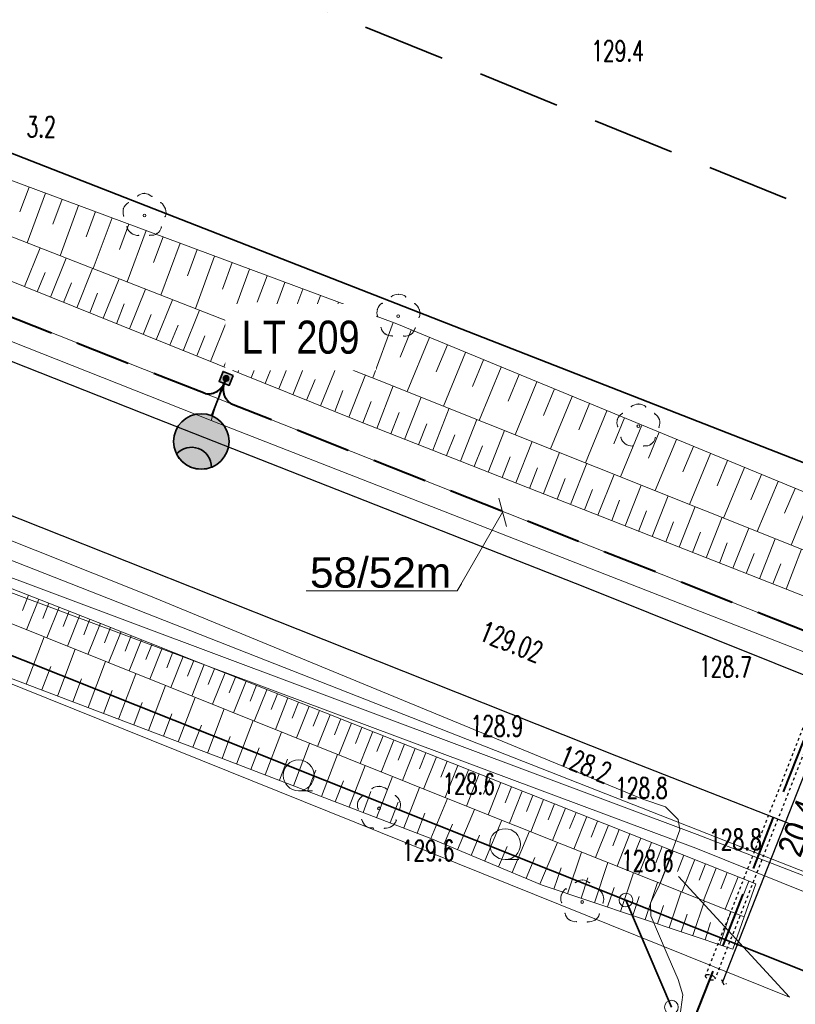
# Model space of a CAD drawing. Header units: metres. Extents: x 0 to 6497944, y 0 to 5963356.
# Tile 67 of 197: x 6496846 to 6496874, y 5963158 to 5963193. Entities that reach past the tile are written whole.
import ezdxf
from ezdxf import colors
from ezdxf.entities.mleader import LeaderData, LeaderLine
from ezdxf.math import Vec2, Vec3

# ---------------------------------------------------------------- set-up
doc = ezdxf.new("R2010")
doc.units = ezdxf.units.M
doc.header["$MEASUREMENT"] = 0
for name, pattern in [('DASHED', [19.05, 12.7, -6.35]), ('HIDDEN', [0.375, 0.25, -0.125]), ('L_0_04', [1.5, 1, -0.5])]:
    doc.linetypes.add(name, pattern=pattern)
doc.layers.get('0').update_dxf_attribs({"color": 8, "linetype": 'CONTINUOUS', "lineweight": 13})
doc.layers.get('DEFPOINTS').update_dxf_attribs({"linetype": 'CONTINUOUS', "lineweight": 0, "true_color": 0xffffff})
for name, color, linetype, lineweight in [('000_INNE__NIEZYDENTYFIKOWANE_', 8, 'CONTINUOUS', 13), ('217_GRANICA_KONTURU_KLASYFIKCYJNEGO', 8, 'CONTINUOUS', 13), ('218_GRANICA_UzYTKU', 8, 'CONTINUOUS', 13), ('219_LINIA_GRANICY', 3, 'CONTINUOUS', 35), ('drzewo_lisciaste__punkt_', 8, 'CONTINUOUS', 13), ('E_proj_opisy_ośw', 1, 'CONTINUOUS', 13), ('E_proj_opisy_ośw.', 7, 'CONTINUOUS', 13), ('E_proj_osłona r.', 140, 'L_0_04', 30), ('E_proj_ośw_latarnia', 1, 'CONTINUOUS', 35), ('E_proj_ośw_linia_obw. 200', 1, 'L_0_04', 40), ('JEZDNIA__POWIERZCHNIA_', 8, 'CONTINUOUS', 25), ('PRZEWoD_ELEKTROENERGETYCZNY__LINIA_', 1, 'CONTINUOUS', 13), ('PRZEWoD_KANALIZACYJNY__LINIA_', 36, 'CONTINUOUS', 13), ('PRZEWoD_TELEKOMUNIKACYJNY__LINIA_', 30, 'CONTINUOUS', 13), ('PRZEWoD_WODOCIaGOWY__LINIA_', 5, 'CONTINUOUS', 13), ('PUNKT_O_OKREsLONEJ_WYSOKOsCI__SIEc_ELEKTROENERGETYCZNA__ATR3', 1, 'CONTINUOUS', 13), ('PUNKT_WYSOKOsCIOWY_NATURALNY_ATR2', 8, 'CONTINUOUS', 13), ('PUNKT_WYSOKOsCIOWY_SZTUCZNY_ATR2', 8, 'CONTINUOUS', 13), ('RURA_OCHRONNA___PRZEWoD_ELEKTROENERGETYCZNY__LINIA_', 1, 'CONTINUOUS', 13), ('SKARPA_NIEUMOCNIONA__POWIERZCHNIA_', 8, 'CONTINUOUS', 13), ('ZAKRES', 190, 'L_0_04', 35), ('ZAKRZEWIENIE__POWIERZCHNIA_', 8, 'CONTINUOUS', 13), ('zakrzewienie__powierzchnia____symbol', 8, 'CONTINUOUS', 13)]:
    doc.layers.add(name, color=color, linetype=linetype, lineweight=lineweight)
doc.layers.add('E_pomocnicza', color=3, linetype='CONTINUOUS', lineweight=13, plot=False)
doc.styles.add('Andy', font='arial.ttf', dxfattribs={"height": 2})
doc.styles.add('Annotative', font='simplex.shx')
doc.styles.add('Narrow', font='ARIALN.TTF', dxfattribs={"height": 2})
doc.styles.get("Standard").update_dxf_attribs({"font": 'simplex.shx'})
doc.dimstyles.new('wymiary', dxfattribs={"dimtxt": 0.65, "dimasz": 0.25, "dimexe": 0.25, "dimexo": 1, "dimgap": 0.1, "dimtad": 1, "dimzin": 1, "dimtxsty": 'Annotative', "dimblk": 'OBLIQUE', "dimcen": 0.0025, "dimdle": 0.05, "dimadec": 0, "dimazin": 0, "dimtfac": 1, "dimtmove": 0, "dimatfit": 3, "dimldrblk": 'NONE', "dimfxl": 1, "dimarcsym": 0})

# ---------------------------------------------------------------- blocks, each defined once
blk = doc.blocks.new('GRT')
at = {"color": 0, "linetype": 'Continuous', "lineweight": 18}
blk.add_circle((0, 0), 0.5, dxfattribs=at)
blk = doc.blocks.new('A$C5E955987')
at = {"layer": 'E_proj_ośw_latarnia', "true_color": 0xffffff}
h = blk.add_hatch(color=7, dxfattribs=at)
h.dxf.hatch_style = 1
h.paths.add_polyline_path([(3.223, 1.824, 1), (3.408, 1.892, 1)], flags=0)
h.paths.add_polyline_path([(3.2, 1.606), (3.567, 1.742), (3.431, 2.111), (3.064, 1.976)])
h.paths.add_polyline_path([(3.223, 1.824, -1), (3.408, 1.892, -1)], flags=16)
h.paths.add_polyline_path([(0.071, 1.38, -0.683546), (0.557, 0.106, 0.679532), (1.952, 1.355, 0.687575)])
h = blk.add_hatch(color=7, dxfattribs=at)
h.dxf.hatch_style = 1
h.paths.add_polyline_path([(3.223, 1.824, 1), (3.408, 1.892, 1)])
at = {"layer": 'E_proj_ośw_latarnia'}
blk.add_hatch(color=256, dxfattribs=at).paths.add_polyline_path([(0.071, 1.38, 0.389707), (0.557, 0.106), (0.557, 0.106, 0.683546)])
at = {"layer": 'E_proj_ośw_latarnia', "flags": 128}
blk.add_lwpolyline([(3.132, 1.791), (1.952, 1.355)], dxfattribs=at)
at = {"layer": 'E_proj_ośw_latarnia'}
blk.add_lwpolyline([(3.567, 1.742), (3.2, 1.606), (3.064, 1.976), (3.431, 2.111)], close=True, dxfattribs=at)
blk.add_lwpolyline([(0.071, 1.38, 0.389707), (0.557, 0.106), (0.557, 0.106, 0.683546)], format="xyb", close=True, dxfattribs=at)
for centre, radius in [((1.007, 1.007), 1.007), ((3.315, 1.858), 0.0984)]:
    blk.add_circle(centre, radius, dxfattribs=at)
blk = doc.blocks.new('_Oblique')
at = {"color": 0, "linetype": 'ByBlock', "lineweight": -2}
blk.add_line((-0.5, -0.5), (0.5, 0.5), dxfattribs=at)
blk = doc.blocks.new('*D41')
at = {"layer": 'DEFPOINTS', "color": 0, "transparency": 16777216}
for p in [(0, 0), (-10.263, -17.671), (-9.586, -18.064)]:
    blk.add_point(p, dxfattribs=at)
at = {"layer": 'E_pomocnicza', "color": 0, "lineweight": -2, "transparency": 16777216}
for p, q in [((0.702, -0.35), (-9.612, -18.107)), ((0.865, -0.502), (0.893, -0.519)), ((-9.399, -18.173), (-9.37, -18.189))]:
    blk.add_line(p, q, dxfattribs=at)
at = {"layer": 'E_pomocnicza', "color": 0, "lineweight": -2, "transparency": 16777216, "xscale": 0.25, "yscale": 0.25, "zscale": 0.25}
for p, rotation in [((0.677, -0.393), 59.85099625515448), ((-9.586, -18.064), 239.8509962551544)]:
    blk.add_blockref('_Oblique', p, dxfattribs=dict(at, rotation=rotation))
at = {"layer": 'E_pomocnicza', "color": 0, "linetype": 'Continuous', "lineweight": 0, "transparency": 16777216, "insert": (-3.589, -9.732), "char_height": 2, "attachment_point": 5, "rotation": 59.851, "style": 'Narrow'}
blk.add_mtext('{\\H0.75x;20,4}', dxfattribs=at)
blk = doc.blocks.new('_None')
blk = doc.blocks.new('*U40')
at = {"linetype": 'HIDDEN', "ltscale": 0.2}
for p, q in [((-0.259, 0.151), (-10.523, -17.52)), ((0.259, -0.151), (-10.004, -17.821))]:
    blk.add_line(p, q, dxfattribs=at)
at = {"linetype": 'DASHED', "ltscale": 0.02}
for centre in [(0, 0), (-10.263, -17.671)]:
    blk.add_ellipse(centre, major_axis=(-0.259, 0.151), ratio=0.5, dxfattribs=at)
at = {"layer": 'E_pomocnicza', "color": 4, "lineweight": 0}
dim = blk.add_aligned_dim(p1=(0, 0), p2=(-10.263, -17.671), distance=0.783, text='{\\H0.75x;<>}', dimstyle='wymiary', override={"dimtxt": 1.3, "dimtad": 2, "dimdec": 1, "dimlfac": 1, "dimrnd": 0, "dimtxsty": 'Narrow'}, dxfattribs=at)
dim.commit()
dim.dimension.update_dxf_attribs({"geometry": '*D41', "text_midpoint": (-3.589, -9.732)})

msp = doc.modelspace()

# ---------------------------------------------------------------- linework, layer by layer
at = {"layer": '000_INNE__NIEZYDENTYFIKOWANE_', "flags": 128}
for points in [[(6496846.58, 5963187.36), (6496846.24, 5963186.46)], [(6496847.17, 5963187.14), (6496846.5, 5963185.34)], [(6496847.77, 5963186.92), (6496847.43, 5963186.01)], [(6496848.37, 5963186.69), (6496847.7, 5963184.87)], [(6496848.98, 5963186.47), (6496848.64, 5963185.55)], [(6496849.59, 5963186.24), (6496848.9, 5963184.4)], [(6496850.2, 5963186.01), (6496849.86, 5963185.09)], [(6496850.82, 5963185.78), (6496850.13, 5963183.92)], [(6496851.44, 5963185.55), (6496851.09, 5963184.62)], [(6496852.06, 5963185.32), (6496851.36, 5963183.44)], [(6496846.4, 5963183.75), (6496846.97, 5963185.16)], [(6496852.68, 5963185.09), (6496852.33, 5963184.14)], [(6496847.35, 5963183.36), (6496847.92, 5963184.78)], [(6496853.31, 5963184.85), (6496852.61, 5963182.95)], [(6496853.95, 5963184.62), (6496853.59, 5963183.66)], [(6496846.87, 5963183.56), (6496847.16, 5963184.26)], [(6496848.3, 5963182.98), (6496848.87, 5963184.41)], [(6496854.58, 5963184.38), (6496853.87, 5963182.46)], [(6496847.82, 5963183.17), (6496848.11, 5963183.89)], [(6496849.26, 5963182.6), (6496849.84, 5963184.03)], [(6496855.22, 5963184.14), (6496854.86, 5963183.18)], [(6496855.86, 5963183.9), (6496855.14, 5963181.96)], [(6496848.78, 5963182.79), (6496849.06, 5963183.51)], [(6496850.22, 5963182.21), (6496850.8, 5963183.66)], [(6496856.51, 5963183.66), (6496856.15, 5963182.69)], [(6496849.74, 5963182.4), (6496850.03, 5963183.12)], [(6496851.19, 5963181.82), (6496851.78, 5963183.27)], [(6496857.16, 5963183.42), (6496856.43, 5963181.46)], [(6496857.81, 5963183.18), (6496857.45, 5963182.19)], [(6496852.17, 5963181.42), (6496852.76, 5963182.89)], [(6496858.47, 5963182.93), (6496857.73, 5963180.95)], [(6496850.71, 5963182.01), (6496851, 5963182.74)], [(6496853.16, 5963181.03), (6496853.75, 5963182.51)], [(6496859.13, 5963182.69), (6496858.76, 5963181.69)], [(6496859.79, 5963182.44), (6496859.05, 5963180.43)], [(6496851.68, 5963181.62), (6496851.98, 5963182.35)], [(6496854.15, 5963180.63), (6496854.74, 5963182.12)], [(6496860.45, 5963182.17), (6496860.05, 5963181.19)], [(6496852.66, 5963181.23), (6496852.96, 5963181.96)], [(6496855.14, 5963180.23), (6496855.75, 5963181.73)], [(6496861.11, 5963181.9), (6496860.3, 5963179.94)], [(6496853.65, 5963180.83), (6496853.95, 5963181.57)], [(6496856.15, 5963179.82), (6496856.75, 5963181.33)], [(6496861.77, 5963181.63), (6496861.36, 5963180.65)], [(6496862.42, 5963181.36), (6496861.62, 5963179.41)], [(6496854.64, 5963180.43), (6496854.94, 5963181.18)], [(6496863.07, 5963181.09), (6496862.67, 5963180.12)], [(6496855.64, 5963180.03), (6496855.95, 5963180.78)], [(6496857.16, 5963179.42), (6496857.77, 5963180.93)], [(6496863.72, 5963180.82), (6496862.92, 5963178.89)], [(6496856.65, 5963179.62), (6496856.96, 5963180.38)], [(6496858.18, 5963179.01), (6496858.79, 5963180.54)], [(6496864.37, 5963180.56), (6496863.97, 5963179.59)], [(6496865.01, 5963180.29), (6496864.22, 5963178.37)], [(6496857.67, 5963179.21), (6496857.97, 5963179.97)], [(6496859.2, 5963178.6), (6496859.8, 5963180.14)], [(6496865.65, 5963180.03), (6496865.26, 5963179.07)], [(6496858.69, 5963178.8), (6496858.99, 5963179.57)], [(6496860.21, 5963178.2), (6496860.81, 5963179.73)], [(6496866.29, 5963179.76), (6496865.51, 5963177.86)], [(6496861.23, 5963177.81), (6496861.83, 5963179.33)], [(6496866.93, 5963179.5), (6496866.54, 5963178.55)], [(6496867.56, 5963179.24), (6496866.78, 5963177.35)], [(6496859.71, 5963178.4), (6496860.01, 5963179.17)], [(6496862.24, 5963177.41), (6496862.83, 5963178.92)], [(6496868.2, 5963178.98), (6496867.81, 5963178.04)], [(6496860.72, 5963178), (6496861.02, 5963178.77)], [(6496863.25, 5963177.01), (6496863.84, 5963178.52)], [(6496868.83, 5963178.72), (6496868.05, 5963176.84)], [(6496861.73, 5963177.61), (6496862.03, 5963178.37)], [(6496864.25, 5963176.62), (6496864.84, 5963178.12)], [(6496869.45, 5963178.46), (6496869.07, 5963177.52)], [(6496870.08, 5963178.2), (6496869.31, 5963176.34)], [(6496862.74, 5963177.21), (6496863.04, 5963177.97)], [(6496870.7, 5963177.94), (6496870.32, 5963177.02)], [(6496863.75, 5963176.82), (6496864.04, 5963177.57)], [(6496865.25, 5963176.23), (6496865.84, 5963177.72)], [(6496871.32, 5963177.69), (6496870.56, 5963175.84)], [(6496871.94, 5963177.43), (6496871.56, 5963176.51)], [(6496864.75, 5963176.42), (6496865.04, 5963177.17)], [(6496866.24, 5963175.84), (6496866.83, 5963177.33)], [(6496872.55, 5963177.18), (6496871.79, 5963175.34)], [(6496865.75, 5963176.03), (6496866.04, 5963176.78)], [(6496867.23, 5963175.45), (6496867.82, 5963176.93)], [(6496873.17, 5963176.93), (6496872.79, 5963176.01)], [(6496866.74, 5963175.64), (6496867.03, 5963176.38)], [(6496868.22, 5963175.06), (6496868.8, 5963176.54)], [(6496873.78, 5963176.67), (6496873.02, 5963174.85)], [(6496874.39, 5963176.42), (6496874.01, 5963175.52)], [(6496867.73, 5963175.25), (6496868.02, 5963175.99)], [(6496869.2, 5963174.67), (6496869.78, 5963176.15)], [(6496874.99, 5963176.17), (6496874.25, 5963174.36)], [(6496870.18, 5963174.29), (6496870.76, 5963175.76)], [(6496868.71, 5963174.86), (6496869, 5963175.6)], [(6496871.16, 5963173.9), (6496871.74, 5963175.37)], [(6496869.7, 5963174.48), (6496869.98, 5963175.21)], [(6496872.13, 5963173.52), (6496872.71, 5963174.98)], [(6496870.67, 5963174.09), (6496870.96, 5963174.83)], [(6496873.1, 5963173.14), (6496873.67, 5963174.59)], [(6496871.65, 5963173.71), (6496871.93, 5963174.44)], [(6496874.07, 5963172.76), (6496874.63, 5963174.21)], [(6496872.62, 5963173.33), (6496872.9, 5963174.06)], [(6496873.58, 5963172.95), (6496873.87, 5963173.68)], [(6496846.55, 5963172.54), (6496846.33, 5963171.99)], [(6496846.92, 5963172.4), (6496846.48, 5963171.28)], [(6496847.29, 5963172.25), (6496847.07, 5963171.69)], [(6496847.66, 5963172.11), (6496847.22, 5963170.99)], [(6496848.03, 5963171.96), (6496847.81, 5963171.4)], [(6496848.41, 5963171.81), (6496847.97, 5963170.69)], [(6496848.78, 5963171.67), (6496848.56, 5963171.1)], [(6496849.16, 5963171.52), (6496848.71, 5963170.39)], [(6496849.53, 5963171.37), (6496849.31, 5963170.81)], [(6496846.46, 5963169.31), (6496847.12, 5963171.03)], [(6496849.91, 5963171.22), (6496849.46, 5963170.09)], [(6496850.28, 5963171.07), (6496850.06, 5963170.51)], [(6496850.66, 5963170.92), (6496850.21, 5963169.79)], [(6496851.04, 5963170.77), (6496850.81, 5963170.21)], [(6496851.41, 5963170.62), (6496850.96, 5963169.49)], [(6496847.6, 5963168.88), (6496848.24, 5963170.58)], [(6496851.79, 5963170.47), (6496851.57, 5963169.9)], [(6496852.17, 5963170.32), (6496851.72, 5963169.19)], [(6496847.03, 5963169.1), (6496847.36, 5963169.95)], [(6496848.72, 5963168.46), (6496849.35, 5963170.13)], [(6496852.55, 5963170.17), (6496852.32, 5963169.6)], [(6496852.93, 5963170.02), (6496852.48, 5963168.88)], [(6496849.82, 5963168.04), (6496850.45, 5963169.69)], [(6496853.31, 5963169.87), (6496853.08, 5963169.3)], [(6496853.69, 5963169.72), (6496853.23, 5963168.58)], [(6496854.07, 5963169.57), (6496853.84, 5963169)], [(6496848.16, 5963168.67), (6496848.48, 5963169.51)], [(6496850.91, 5963167.63), (6496851.53, 5963169.26)], [(6496854.45, 5963169.42), (6496853.99, 5963168.27)], [(6496854.83, 5963169.27), (6496854.6, 5963168.69)], [(6496849.27, 5963168.25), (6496849.59, 5963169.08)], [(6496851.99, 5963167.22), (6496852.6, 5963168.83)], [(6496855.21, 5963169.11), (6496854.75, 5963167.97)], [(6496855.59, 5963168.96), (6496855.36, 5963168.39)], [(6496855.97, 5963168.81), (6496855.52, 5963167.66)], [(6496850.37, 5963167.83), (6496850.68, 5963168.65)], [(6496856.36, 5963168.66), (6496856.13, 5963168.08)], [(6496856.74, 5963168.51), (6496856.28, 5963167.36)], [(6496851.45, 5963167.42), (6496851.76, 5963168.23)], [(6496853.05, 5963166.81), (6496853.66, 5963168.41)], [(6496857.12, 5963168.35), (6496856.89, 5963167.78)], [(6496857.51, 5963168.2), (6496857.05, 5963167.05)], [(6496852.52, 5963167.02), (6496852.83, 5963167.82)], [(6496854.1, 5963166.41), (6496854.71, 5963167.99)], [(6496857.89, 5963168.05), (6496857.66, 5963167.47)], [(6496858.28, 5963167.9), (6496857.82, 5963166.74)], [(6496858.66, 5963167.74), (6496858.43, 5963167.16)], [(6496853.58, 5963166.61), (6496853.88, 5963167.41)], [(6496855.14, 5963166.02), (6496855.74, 5963167.57)], [(6496859.05, 5963167.59), (6496858.59, 5963166.43)], [(6496859.43, 5963167.44), (6496859.2, 5963166.86)], [(6496856.17, 5963165.62), (6496856.76, 5963167.16)], [(6496859.82, 5963167.28), (6496859.36, 5963166.12)], [(6496860.2, 5963167.13), (6496859.97, 5963166.55)], [(6496854.63, 5963166.21), (6496854.93, 5963167)], [(6496857.19, 5963165.23), (6496857.77, 5963166.76)], [(6496860.59, 5963166.98), (6496860.13, 5963165.81)], [(6496860.98, 5963166.82), (6496860.75, 5963166.24)], [(6496861.37, 5963166.67), (6496860.9, 5963165.5)], [(6496855.66, 5963165.82), (6496855.96, 5963166.59)], [(6496858.2, 5963164.85), (6496858.78, 5963166.36)], [(6496861.75, 5963166.51), (6496861.52, 5963165.93)], [(6496862.14, 5963166.36), (6496861.68, 5963165.19)], [(6496856.68, 5963165.43), (6496856.98, 5963166.19)], [(6496859.19, 5963164.46), (6496859.77, 5963165.96)], [(6496862.53, 5963166.2), (6496862.3, 5963165.62)], [(6496862.92, 5963166.05), (6496862.46, 5963164.88)], [(6496857.69, 5963165.04), (6496857.99, 5963165.8)], [(6496863.31, 5963165.89), (6496863.08, 5963165.31)], [(6496863.7, 5963165.74), (6496863.24, 5963164.57)], [(6496858.7, 5963164.65), (6496858.98, 5963165.41)], [(6496860.18, 5963164.09), (6496860.75, 5963165.56)], [(6496864.09, 5963165.58), (6496863.86, 5963165)], [(6496864.48, 5963165.43), (6496864.02, 5963164.26)], [(6496864.87, 5963165.27), (6496864.64, 5963164.69)], [(6496859.69, 5963164.27), (6496859.97, 5963165.02)], [(6496861.16, 5963163.71), (6496861.77, 5963165.16)], [(6496865.26, 5963165.12), (6496864.8, 5963163.95)], [(6496865.65, 5963164.96), (6496865.42, 5963164.38)], [(6496860.67, 5963163.9), (6496860.95, 5963164.63)], [(6496862.13, 5963163.3), (6496862.75, 5963164.76)], [(6496866.05, 5963164.81), (6496865.58, 5963163.63)], [(6496866.44, 5963164.65), (6496866.2, 5963164.07)], [(6496861.65, 5963163.51), (6496861.95, 5963164.23)], [(6496863.12, 5963162.89), (6496863.74, 5963164.37)], [(6496866.83, 5963164.5), (6496866.36, 5963163.32)], [(6496867.22, 5963164.34), (6496866.99, 5963163.75)], [(6496867.61, 5963164.19), (6496867.14, 5963163.01)], [(6496862.63, 5963163.09), (6496862.93, 5963163.83)], [(6496864.12, 5963162.47), (6496864.75, 5963163.97)], [(6496868, 5963164.03), (6496867.77, 5963163.44)], [(6496868.39, 5963163.87), (6496867.93, 5963162.7)], [(6496865.12, 5963162.05), (6496865.76, 5963163.56)], [(6496868.79, 5963163.72), (6496868.55, 5963163.13)], [(6496869.18, 5963163.56), (6496868.71, 5963162.39)], [(6496863.62, 5963162.68), (6496863.93, 5963163.42)], [(6496866.13, 5963161.7), (6496866.64, 5963163.21)], [(6496869.57, 5963163.41), (6496869.34, 5963162.82)], [(6496869.96, 5963163.25), (6496869.49, 5963162.07)], [(6496870.35, 5963163.1), (6496870.12, 5963162.51)], [(6496864.62, 5963162.26), (6496864.94, 5963163.01)], [(6496867.11, 5963161.37), (6496867.59, 5963162.83)], [(6496870.75, 5963162.94), (6496870.28, 5963161.76)], [(6496871.14, 5963162.78), (6496870.91, 5963162.19)], [(6496865.63, 5963161.87), (6496865.89, 5963162.64)], [(6496868.05, 5963161.06), (6496868.52, 5963162.46)], [(6496871.53, 5963162.63), (6496871.06, 5963161.45)], [(6496871.93, 5963162.47), (6496871.69, 5963161.88)], [(6496866.62, 5963161.54), (6496866.87, 5963162.28)], [(6496868.95, 5963160.76), (6496869.4, 5963162.11)], [(6496872.32, 5963162.31), (6496871.85, 5963161.14)], [(6496872.71, 5963162.16), (6496872.48, 5963161.57)], [(6496867.58, 5963161.22), (6496867.82, 5963161.93)], [(6496869.82, 5963160.46), (6496870.26, 5963161.77)], [(6496868.5, 5963160.91), (6496868.73, 5963161.6)], [(6496870.68, 5963160.18), (6496871.1, 5963161.44)], [(6496869.39, 5963160.61), (6496869.61, 5963161.27)], [(6496870.25, 5963160.32), (6496870.47, 5963160.96)], [(6496871.66, 5963159.85), (6496872.06, 5963161.05)], [(6496871.12, 5963160.03), (6496871.32, 5963160.65)]]:
    msp.add_lwpolyline(points, dxfattribs=at)
at = {"layer": '217_GRANICA_KONTURU_KLASYFIKCYJNEGO', "flags": 128}
msp.add_lwpolyline([(6496845.62, 5963188.72), (6496940.59, 5963151.61)], dxfattribs=at)
at = {"layer": '218_GRANICA_UzYTKU', "flags": 128}
for points in [[(6496940.59, 5963151.61), (6496845.62, 5963188.72)], [(6496868.25, 5963161.47), (6496842.24, 5963171.81)], [(6496883.12, 5963155.56), (6496868.25, 5963161.47)], [(6496868.25, 5963161.47), (6496869.9, 5963157.58)]]:
    msp.add_lwpolyline(points, dxfattribs=at)
at = {"layer": '219_LINIA_GRANICY', "flags": 128}
for points in [[(6496940.59, 5963151.61), (6496845.62, 5963188.72)], [(6496868.25, 5963161.47), (6496842.24, 5963171.81)], [(6496883.12, 5963155.56), (6496868.25, 5963161.47)], [(6496869.9, 5963157.58), (6496868.25, 5963161.47)]]:
    msp.add_lwpolyline(points, dxfattribs=at)
at = {"layer": 'DEFPOINTS', "linetype": 'Continuous'}
for points in [[(6497088.043, 5963087.571), (6497060.045, 5963098.826), (6497042.297, 5963105.911), (6497018.375, 5963115.111), (6496987.875, 5963126.752), (6496948.56, 5963142.251), (6496913.72, 5963155.871), (6496877.688, 5963170.071), (6496842.01, 5963184.196), (6496806.205, 5963198.271), (6496777.12, 5963209.766), (6496767.44, 5963213.646), (6496738.46, 5963225.696), (6496718.82, 5963233.986)], [(6496946.338, 5963142.526), (6496899.759, 5963160.703), (6496900.187, 5963161.782), (6496899.765, 5963160.7), (6496853.189, 5963178.884), (6496853.577, 5963180.128), (6496853.189, 5963178.884), (6496806.7, 5963197.289), (6496807.198, 5963198.562), (6496806.7, 5963197.289), (6496760.21, 5963215.694), (6496760.715, 5963216.969), (6496760.21, 5963215.694), (6496719.722, 5963232.791), (6496720.014, 5963233.482)]]:
    msp.add_lwpolyline(points, dxfattribs=at)
at = {"layer": 'drzewo_lisciaste__punkt_'}
for centre in [(6496850.76, 5963186.33), (6496859.98, 5963182.67), (6496868.7, 5963178.68), (6496859.28, 5963164.8), (6496866.66, 5963161.4)]:
    msp.add_circle(centre, 0.05, dxfattribs=at)
for centre, radius, start, end in [((6496850.756, 5963186.767), 0.363, 44.1812, 133.1159), ((6496850.373, 5963186.466), 0.389, 120.4009, 203.6979), ((6496851.095, 5963186.43), 0.45, 341.8703, 54.5867), ((6496850.536, 5963186.029), 0.425, 195.1779, 272.3309), ((6496851.006, 5963185.99), 0.381, 262.424, 347.7885), ((6496859.989, 5963183.018), 0.452, 53.7649, 126.4347), ((6496859.618, 5963182.807), 0.413, 123.6139, 202.3926), ((6496860.33, 5963182.778), 0.434, 340.2003, 55.5227), ((6496859.728, 5963182.334), 0.38, 191.1196, 276.5775), ((6496860.23, 5963182.309), 0.362, 261.4167, 350.7654), ((6496868.71, 5963179.032), 0.448, 53.6935, 126.874), ((6496868.283, 5963178.82), 0.36, 116.8521, 206.1066), ((6496869.112, 5963178.81), 0.368, 333.8407, 61.4238), ((6496868.467, 5963178.375), 0.417, 194.9308, 273.5786), ((6496868.956, 5963178.323), 0.362, 260.6029, 350.0085), ((6496859.281, 5963165.161), 0.439, 51.9679, 126.5763), ((6496858.909, 5963164.911), 0.413, 120.6113, 199.5202), ((6496859.651, 5963164.924), 0.409, 337.0415, 56.711), ((6496859.016, 5963164.447), 0.359, 188.919, 278.8246), ((6496859.509, 5963164.499), 0.422, 265.3687, 343.0097), ((6496866.667, 5963161.842), 0.358, 44.1299, 134.1661), ((6496866.333, 5963161.52), 0.451, 125.4578, 198.0005), ((6496867.057, 5963161.521), 0.385, 335.3259, 59.4389), ((6496866.406, 5963161.058), 0.374, 189.5194, 276.264), ((6496866.885, 5963161.104), 0.429, 265.2487, 341.7266)]:
    msp.add_arc(centre, radius, start, end, dxfattribs=at)
for p in [(6496850.77, 5963187.13), (6496850.18, 5963186.8), (6496850.51, 5963187.04), (6496851.03, 5963187.03), (6496851.35, 5963186.79), (6496850, 5963186.58), (6496851.52, 5963186.57), (6496850.01, 5963186.31), (6496851.51, 5963186.29), (6496850.13, 5963185.92), (6496850.28, 5963185.69), (6496851.22, 5963185.68), (6496851.38, 5963185.91), (6496850.55, 5963185.61), (6496850.95, 5963185.61), (6496859.99, 5963183.47), (6496859.4, 5963183.14), (6496859.73, 5963183.38), (6496860.25, 5963183.37), (6496860.57, 5963183.13), (6496859.22, 5963182.92), (6496860.74, 5963182.91), (6496859.23, 5963182.65), (6496860.73, 5963182.63), (6496859.35, 5963182.26), (6496860.6, 5963182.25), (6496859.5, 5963182.03), (6496859.77, 5963181.95), (6496860.17, 5963181.95), (6496860.44, 5963182.02), (6496868.45, 5963179.39), (6496868.71, 5963179.48), (6496868.97, 5963179.38), (6496867.94, 5963178.93), (6496868.12, 5963179.15), (6496869.29, 5963179.14), (6496869.46, 5963178.92), (6496867.95, 5963178.66), (6496869.45, 5963178.64), (6496868.07, 5963178.27), (6496869.32, 5963178.26), (6496868.22, 5963178.04), (6496868.49, 5963177.96), (6496868.89, 5963177.96), (6496869.16, 5963178.03), (6496859.29, 5963165.6), (6496858.7, 5963165.27), (6496859.03, 5963165.51), (6496859.55, 5963165.5), (6496859.87, 5963165.26), (6496858.52, 5963165.05), (6496860.04, 5963165.04), (6496858.53, 5963164.78), (6496860.03, 5963164.76), (6496858.65, 5963164.39), (6496859.9, 5963164.38), (6496858.8, 5963164.16), (6496859.07, 5963164.08), (6496859.47, 5963164.08), (6496859.74, 5963164.15), (6496866.41, 5963162.11), (6496866.67, 5963162.2), (6496866.93, 5963162.1), (6496865.9, 5963161.66), (6496866.08, 5963161.87), (6496867.26, 5963161.86), (6496865.91, 5963161.38), (6496867.41, 5963161.36), (6496867.42, 5963161.64), (6496866.03, 5963160.99), (6496867.28, 5963160.97), (6496866.18, 5963160.76), (6496866.45, 5963160.68), (6496866.85, 5963160.67), (6496867.12, 5963160.74)]:
    msp.add_point(p, dxfattribs=at)
at = {"layer": 'E_proj_ośw_linia_obw. 200', "ltscale": 2, "transparency": 33554687}
msp.add_lwpolyline([(6496945.981, 5963143.259), (6496913.72, 5963155.871), (6496900.477, 5963161.09, -0.40782), (6496900.247, 5963161.929, -0.383034), (6496899.484, 5963161.481), (6496877.688, 5963170.071), (6496853.924, 5963179.479, -0.389161), (6496853.69, 5963180.319, -0.368192), (6496852.962, 5963179.86), (6496842.003, 5963184.179), (6496807.466, 5963197.775, -0.385605), (6496807.221, 5963198.618, -0.323522), (6496806.502, 5963198.154), (6496777.12, 5963209.766), (6496767.44, 5963213.646), (6496761.012, 5963216.318, -0.384905), (6496760.791, 5963217.163, -0.357019), (6496760.046, 5963216.714), (6496738.46, 5963225.696), (6496719.92, 5963233.521, -0.426566), (6496719.666, 5963234.399, -1.422758)], format="xyb", dxfattribs=at)
msp.add_lwpolyline([(6496875.791, 5963170.06), (6496870.748, 5963157.225)], dxfattribs=at)
at = {"layer": 'JEZDNIA__POWIERZCHNIA_', "flags": 128}
msp.add_lwpolyline([(6496877.57, 5963162.92), (6496867.92, 5963166.7), (6496856.35, 5963171.3), (6496837.67, 5963178.7), (6496823.99, 5963184.14), (6496806.35, 5963190.97), (6496790.77, 5963197.18), (6496774.9, 5963203.5), (6496774.89, 5963207.26), (6496773.11, 5963209.74), (6496773.49, 5963209.59), (6496776.57, 5963208.37), (6496797.13, 5963200.25), (6496814.18, 5963193.5), (6496831.73, 5963186.64), (6496851.19, 5963178.96), (6496866.74, 5963172.85), (6496887.54, 5963164.51)], dxfattribs=at)
at = {"layer": 'PRZEWoD_ELEKTROENERGETYCZNY__LINIA_', "flags": 128}
msp.add_lwpolyline([(6496820.19, 5963184.72), (6496838.52, 5963177.47), (6496850.92, 5963172.53), (6496868.86, 5963165.14), (6496869.68, 5963164.85), (6496870.15, 5963164.4), (6496870.21, 5963164.02), (6496869.7, 5963162.62), (6496869.44, 5963161.96), (6496869.14, 5963161.37), (6496869.15, 5963160.9), (6496869.43, 5963160.24), (6496869.78, 5963159.42), (6496870.15, 5963158.59), (6496870.32, 5963158.03), (6496870.21, 5963157.23)], dxfattribs=at)
at = {"layer": 'PRZEWoD_KANALIZACYJNY__LINIA_', "flags": 128}
msp.add_lwpolyline([(6497082.81, 5963079.21), (6497039.28, 5963096.48), (6496994.97, 5963113.67), (6496977.13, 5963121.11), (6496941.88, 5963135.84), (6496903.45, 5963150.65), (6496898.02, 5963153.17), (6496880.14, 5963159.59), (6496870.79, 5963163.35), (6496832.92, 5963177.48), (6496794.6, 5963192.75), (6496784.72, 5963198.85), (6496774.9, 5963202.73)], dxfattribs=at)
at = {"layer": 'PRZEWoD_TELEKOMUNIKACYJNY__LINIA_', "flags": 128}
msp.add_lwpolyline([(6496774.9, 5963201.17), (6496800.16, 5963191.52), (6496821.21, 5963183.45), (6496844.18, 5963174.49), (6496883.32, 5963159.12), (6496886.75, 5963159.1), (6496905.28, 5963150.99), (6497034.08, 5963099.85), (6497081.01, 5963081.42), (6497114.42, 5963068.68), (6497140.82, 5963058.78), (6497145.99, 5963055.02), (6497153.66, 5963050.85), (6497172.46, 5963043.32), (6497202.19, 5963037.61), (6497238.33, 5963036.41), (6497238.76, 5963032.02), (6497245.27, 5963032.35), (6497261.71, 5963034.62), (6497300.12, 5963040.13)], dxfattribs=at)
at = {"layer": 'PRZEWoD_WODOCIaGOWY__LINIA_', "flags": 128}
msp.add_lwpolyline([(6496774.9, 5963203.29), (6496784.92, 5963199.33), (6496794.73, 5963193.32), (6496832.97, 5963178.03), (6496870.84, 5963163.85), (6496879.98, 5963160.32), (6496898.15, 5963153.69), (6496903.95, 5963151.25), (6496942.07, 5963136.31), (6496977.37, 5963121.77), (6496995.11, 5963114.36), (6497030.39, 5963101.05), (6497083.14, 5963080.09)], dxfattribs=at)
at = {"layer": 'RURA_OCHRONNA___PRZEWoD_ELEKTROENERGETYCZNY__LINIA_', "flags": 128}
for points in [[(6496868.86, 5963165.14), (6496869.68, 5963164.85), (6496870.15, 5963164.4), (6496870.21, 5963164.02), (6496869.7, 5963162.62), (6496869.44, 5963161.96)], [(6496869.43, 5963160.24), (6496869.78, 5963159.42)]]:
    msp.add_lwpolyline(points, dxfattribs=at)
at = {"layer": 'SKARPA_NIEUMOCNIONA__POWIERZCHNIA_', "flags": 128}
for points in [[(6496800.51, 5963202.96), (6496818.36, 5963197.9), (6496840.56, 5963189.6), (6496859.93, 5963182.39), (6496887.55, 5963170.99), (6496914.04, 5963159.67), (6496910.7, 5963159.92), (6496886.84, 5963169.33), (6496859.29, 5963180.34), (6496839.97, 5963187.89), (6496817.76, 5963196.82)], [(6496913.29, 5963157.36), (6496886.31, 5963167.95), (6496858.57, 5963178.85), (6496838.63, 5963186.87), (6496817.11, 5963195.66), (6496800.51, 5963202.96), (6496817.76, 5963196.82), (6496839.97, 5963187.89), (6496859.29, 5963180.34), (6496886.84, 5963169.33), (6496910.7, 5963159.92)], [(6496775.47, 5963199.15), (6496775.95, 5963200.28), (6496782.46, 5963197.74), (6496795.23, 5963192.7), (6496806.47, 5963188.33), (6496822.67, 5963182.04), (6496837.05, 5963176.26), (6496849.08, 5963171.55), (6496872.96, 5963162.06), (6496872.54, 5963160.86), (6496862.58, 5963164.83), (6496845, 5963171.88), (6496829.39, 5963178.04), (6496812.89, 5963184.52), (6496794.84, 5963191.54)], [(6496775.47, 5963199.15), (6496794.84, 5963191.54), (6496812.89, 5963184.52), (6496829.39, 5963178.04), (6496845, 5963171.88), (6496862.58, 5963164.83), (6496872.54, 5963160.86), (6496872.13, 5963159.69), (6496865.21, 5963162.01), (6496861.16, 5963163.71), (6496853.62, 5963166.6), (6496835.8, 5963173.35), (6496815.04, 5963181.29), (6496798.27, 5963188.05), (6496775.29, 5963197.58)]]:
    msp.add_lwpolyline(points, dxfattribs=at)
at = {"layer": 'ZAKRES', "ltscale": 3, "flags": 128}
msp.add_lwpolyline([(6497692.5, 5963219.5), (6497716, 5963186.5), (6497672.2, 5963172.1), (6497502, 5963111.8), (6497349, 5963052), (6497312.6, 5963038.4), (6497228.6, 5963030.4), (6497133.5, 5963045.2), (6496948.4, 5963119.5), (6496936.6, 5963083.2), (6496927.9, 5963075.7), (6496873, 5963095.9), (6496849.7, 5963104.2), (6496824.8, 5963105.1), (6496784.8, 5963107.4), (6496786.6, 5963174.3), (6496788.5, 5963184), (6496695.2, 5963217.9), (6496711.8, 5963253.1), (6496961, 5963151.5), (6497143.1, 5963082.8), (6497228.1, 5963066.8), (6497302.3, 5963072), (6497492.1, 5963142.6)], close=True, dxfattribs=at)
at = {"layer": 'ZAKRZEWIENIE__POWIERZCHNIA_', "flags": 128}
msp.add_lwpolyline([(6496870.16, 5963162.32), (6496874.19, 5963157.94), (6496808.3, 5963184.46), (6496809.5, 5963186.99)], dxfattribs=at)
at = {"layer": 'zakrzewienie__powierzchnia____symbol', "flags": 128}
for points in [[(6496856.36, 5963165.44), (6496856.86, 5963165.44)], [(6496863.86, 5963162.94), (6496864.36, 5963162.94)]]:
    msp.add_lwpolyline(points, dxfattribs=at)
at = {"layer": 'zakrzewienie__powierzchnia____symbol'}
for centre in [(6496856.36, 5963166), (6496863.86, 5963163.5)]:
    msp.add_circle(centre, 0.56, dxfattribs=at)

# ---------------------------------------------------------------- block references
at = {"xscale": 0.5, "yscale": 0.5, "zscale": 0.5}
for p in [(6496868.25, 5963161.47), (6496869.9, 5963157.58)]:
    msp.add_blockref('GRT', p, dxfattribs=at)
at = {"layer": 'E_proj_osłona r.', "xscale": 0.6096, "yscale": 0.6096, "zscale": 0.6096, "rotation": 8.69802367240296}
msp.add_blockref('*U40', (6496875.868, 5963170.259), dxfattribs=at)
at = {"layer": 'E_proj_ośw_latarnia', "rotation": 48.26325779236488}
msp.add_blockref('A$C5E955987', (6496852.906, 5963176.701), dxfattribs=at)

# ---------------------------------------------------------------- texts
at = {"layer": 'PUNKT_O_OKREsLONEJ_WYSOKOsCI__SIEc_ELEKTROENERGETYCZNA__ATR3', "width": 0.66}
msp.add_text('128.2', height=0.75, rotation=337.6, dxfattribs=at).set_placement((6496865.75, 5963166.42))
at = {"layer": 'PUNKT_WYSOKOsCIOWY_NATURALNY_ATR2', "width": 0.66}
for s, p in [('129.4', (6496866.99, 5963191.93)), ('3.2', (6496846.48, 5963189.18)), ('128.8', (6496871.27, 5963163.29)), ('129.6', (6496860.11, 5963162.89))]:
    msp.add_text(s, height=0.75, dxfattribs=at).set_placement(p)
for s, p in [('128.7', (6496870.9, 5963169.58)), ('128.9', (6496862.6, 5963167.43)), ('128.6', (6496861.58, 5963165.33)), ('128.8', (6496867.85, 5963165.18)), ('128.6', (6496868.07, 5963162.53))]:
    msp.add_text(s, height=0.75, rotation=359.2, dxfattribs=at).set_placement(p)
at = {"layer": 'PUNKT_WYSOKOsCIOWY_SZTUCZNY_ATR2', "width": 0.66}
msp.add_text('129.02', height=0.75, rotation=338.5, dxfattribs=at).set_placement((6496862.86, 5963170.93))

# ---------------------------------------------------------------- next in the draw order: leaders
at = {"layer": 'E_proj_opisy_ośw.', "color": 10}
ml = msp.add_multileader_mtext('Standard', dxfattribs=at)
ml.set_content('\\A1;LT 108', color=10, style='Narrow')
ml.set_leader_properties(color=256)
ml.set_arrow_properties(name='NONE')
ml.build(insert=Vec2(0, 0))
ml.multileader.update_dxf_attribs({"leader_type": 0, "has_dogleg": 0, "has_text_frame": 1, "text_left_attachment_type": 3, "dogleg_length": 0.36, "arrow_head_size": 0, "scale": 0.7})
ctx = ml.context
ctx.base_point, ctx.scale, ctx.char_height, ctx.arrow_head_size, ctx.landing_gap_size, ctx.plane_origin = Vec3(6497590.207, 5963168.082), 0.7, 1.2, 0, 0.42, Vec3(6498440.769, 5963064.192)
ctx.left_attachment = 3
notes = []
notes.append((ctx, [(0, (0, 0, 0), (0, 0), (1, 0), 1, [])]))
ctx.mtext.insert, ctx.mtext.line_spacing_factor, ctx.mtext.flow_direction = Vec3(6497590.627, 5963168.697), 0.266667, 5
ctx.mtext.has_bg_fill, ctx.mtext.bg_color, ctx.mtext.bg_scale_factor, ctx.mtext.bg_transparency, ctx.mtext.use_window_bg_color = 1, -1073741824, 1.5, 0, 1
for ctx, leaders in notes:
    for number, flags, end, landing, length, lines in leaders:
        leader = LeaderData()
        leader.index, (leader.has_last_leader_line, leader.has_dogleg_vector, leader.attachment_direction) = number, flags
        leader.last_leader_point, leader.dogleg_vector, leader.dogleg_length = Vec3(end), Vec3(landing), length
        for number, points, colour, breaks in lines:
            line = LeaderLine()
            line.index, line.vertices, line.color, line.breaks = number, Vec3.list(points), colors.encode_raw_color(colour), breaks
            leader.lines.append(line)
        ctx.leaders.append(leader)

# ---------------------------------------------------------------- next in the draw order: leaders
ml = msp.add_multileader_mtext('Standard', dxfattribs=at)
ml.set_content('\\A1;LT 109', color=10, style='Narrow')
ml.set_leader_properties(color=256)
ml.set_arrow_properties(name='NONE')
ml.build(insert=Vec2(0, 0))
ml.multileader.update_dxf_attribs({"leader_type": 0, "has_dogleg": 0, "has_text_frame": 1, "text_left_attachment_type": 3, "dogleg_length": 0.36, "arrow_head_size": 0, "scale": 0.7})
ctx = ml.context
ctx.base_point, ctx.scale, ctx.char_height, ctx.arrow_head_size, ctx.landing_gap_size, ctx.plane_origin = Vec3(6497636.957, 5963185.464), 0.7, 1.2, 0, 0.42, Vec3(6498487.931, 5963080.837)
ctx.left_attachment = 3
notes = []
notes.append((ctx, [(0, (0, 0, 0), (0, 0), (1, 0), 1, [])]))
ctx.mtext.insert, ctx.mtext.line_spacing_factor, ctx.mtext.flow_direction = Vec3(6497637.377, 5963186.079), 0.266667, 5
ctx.mtext.has_bg_fill, ctx.mtext.bg_color, ctx.mtext.bg_scale_factor, ctx.mtext.bg_transparency, ctx.mtext.use_window_bg_color = 1, -1073741824, 1.5, 0, 1
for ctx, leaders in notes:
    for number, flags, end, landing, length, lines in leaders:
        leader = LeaderData()
        leader.index, (leader.has_last_leader_line, leader.has_dogleg_vector, leader.attachment_direction) = number, flags
        leader.last_leader_point, leader.dogleg_vector, leader.dogleg_length = Vec3(end), Vec3(landing), length
        for number, points, colour, breaks in lines:
            line = LeaderLine()
            line.index, line.vertices, line.color, line.breaks = number, Vec3.list(points), colors.encode_raw_color(colour), breaks
            leader.lines.append(line)
        ctx.leaders.append(leader)

# ---------------------------------------------------------------- next in the draw order: leaders
ml = msp.add_multileader_mtext('Standard', dxfattribs=at)
ml.set_content('\\A1;LT 110', color=10, style='Narrow')
ml.set_leader_properties(color=256)
ml.set_arrow_properties(name='NONE')
ml.build(insert=Vec2(0, 0))
ml.multileader.update_dxf_attribs({"leader_type": 0, "has_dogleg": 0, "has_text_frame": 1, "text_left_attachment_type": 3, "dogleg_length": 0.36, "arrow_head_size": 0, "scale": 0.7})
ctx = ml.context
ctx.base_point, ctx.scale, ctx.char_height, ctx.arrow_head_size, ctx.landing_gap_size, ctx.plane_origin = Vec3(6497684.163, 5963202.624), 0.7, 1.2, 0, 0.42, Vec3(6498534.844, 5963098.192)
ctx.left_attachment = 3
notes = []
notes.append((ctx, [(0, (0, 0, 0), (0, 0), (1, 0), 1, [])]))
ctx.mtext.insert, ctx.mtext.line_spacing_factor, ctx.mtext.flow_direction = Vec3(6497684.583, 5963203.239), 0.266667, 5
ctx.mtext.has_bg_fill, ctx.mtext.bg_color, ctx.mtext.bg_scale_factor, ctx.mtext.bg_transparency, ctx.mtext.use_window_bg_color = 1, -1073741824, 1.5, 0, 1
for ctx, leaders in notes:
    for number, flags, end, landing, length, lines in leaders:
        leader = LeaderData()
        leader.index, (leader.has_last_leader_line, leader.has_dogleg_vector, leader.attachment_direction) = number, flags
        leader.last_leader_point, leader.dogleg_vector, leader.dogleg_length = Vec3(end), Vec3(landing), length
        for number, points, colour, breaks in lines:
            line = LeaderLine()
            line.index, line.vertices, line.color, line.breaks = number, Vec3.list(points), colors.encode_raw_color(colour), breaks
            leader.lines.append(line)
        ctx.leaders.append(leader)

# ---------------------------------------------------------------- next in the draw order: leaders
ml = msp.add_multileader_mtext('Standard', dxfattribs=at)
ml.set_content('\\A1;LT 208', color=10, style='Narrow')
ml.set_leader_properties(color=256)
ml.set_arrow_properties(name='NONE')
ml.build(insert=Vec2(0, 0))
ml.multileader.update_dxf_attribs({"leader_type": 0, "has_dogleg": 0, "has_text_frame": 1, "text_left_attachment_type": 3, "dogleg_length": 0.36, "arrow_head_size": 0, "scale": 0.7})
ctx = ml.context
ctx.base_point, ctx.scale, ctx.char_height, ctx.arrow_head_size, ctx.landing_gap_size, ctx.plane_origin = Vec3(6496900.622, 5963163.542), 0.7, 1.2, 0, 0.42, Vec3(6497750.821, 5963060.312)
ctx.left_attachment = 3
notes = []
notes.append((ctx, [(0, (0, 0, 0), (0, 0), (1, 0), 1, [])]))
ctx.mtext.insert, ctx.mtext.line_spacing_factor, ctx.mtext.flow_direction = Vec3(6496901.042, 5963164.157), 0.266667, 5
ctx.mtext.has_bg_fill, ctx.mtext.bg_color, ctx.mtext.bg_scale_factor, ctx.mtext.bg_transparency, ctx.mtext.use_window_bg_color = 1, -1073741824, 1.5, 0, 1
for ctx, leaders in notes:
    for number, flags, end, landing, length, lines in leaders:
        leader = LeaderData()
        leader.index, (leader.has_last_leader_line, leader.has_dogleg_vector, leader.attachment_direction) = number, flags
        leader.last_leader_point, leader.dogleg_vector, leader.dogleg_length = Vec3(end), Vec3(landing), length
        for number, points, colour, breaks in lines:
            line = LeaderLine()
            line.index, line.vertices, line.color, line.breaks = number, Vec3.list(points), colors.encode_raw_color(colour), breaks
            leader.lines.append(line)
        ctx.leaders.append(leader)

# ---------------------------------------------------------------- next in the draw order: leaders
ml = msp.add_multileader_mtext('Standard', dxfattribs=at)
ml.set_content('\\A1;LT 209', color=10, style='Narrow')
ml.set_leader_properties(color=256)
ml.set_arrow_properties(name='NONE')
ml.build(insert=Vec2(0, 0))
ml.multileader.update_dxf_attribs({"leader_type": 0, "has_dogleg": 0, "has_text_frame": 1, "text_left_attachment_type": 3, "dogleg_length": 0.36, "arrow_head_size": 0, "scale": 0.7})
ctx = ml.context
ctx.base_point, ctx.scale, ctx.char_height, ctx.arrow_head_size, ctx.landing_gap_size, ctx.plane_origin = Vec3(6496853.874, 5963181.896), 0.7, 1.2, 0, 0.42, Vec3(6497704.074, 5963078.667)
ctx.left_attachment = 3
notes = []
notes.append((ctx, [(0, (0, 0, 0), (0, 0), (1, 0), 1, [])]))
ctx.mtext.insert, ctx.mtext.line_spacing_factor, ctx.mtext.flow_direction = Vec3(6496854.294, 5963182.511), 0.266667, 5
ctx.mtext.has_bg_fill, ctx.mtext.bg_color, ctx.mtext.bg_scale_factor, ctx.mtext.bg_transparency, ctx.mtext.use_window_bg_color = 1, -1073741824, 1.5, 0, 1
for ctx, leaders in notes:
    for number, flags, end, landing, length, lines in leaders:
        leader = LeaderData()
        leader.index, (leader.has_last_leader_line, leader.has_dogleg_vector, leader.attachment_direction) = number, flags
        leader.last_leader_point, leader.dogleg_vector, leader.dogleg_length = Vec3(end), Vec3(landing), length
        for number, points, colour, breaks in lines:
            line = LeaderLine()
            line.index, line.vertices, line.color, line.breaks = number, Vec3.list(points), colors.encode_raw_color(colour), breaks
            leader.lines.append(line)
        ctx.leaders.append(leader)

# ---------------------------------------------------------------- next in the draw order: leaders
at = {"layer": 'E_proj_opisy_ośw', "lineweight": 13}
ml = msp.add_multileader_mtext('Standard', dxfattribs=at)
ml.set_content('{\\H1.1x;58/52m} ', color=256, style='Andy')
ml.set_leader_properties(color=256, linetype='CONTINUOUS', lineweight=-1)
ml.set_arrow_properties(name='OBLIQUE')
ml.build(insert=Vec2(0, 0))
ml.multileader.update_dxf_attribs({"has_dogleg": 0, "text_left_attachment_type": 6, "text_right_attachment_type": 6, "dogleg_length": 0.36, "arrow_head_size": 0.75})
ctx = ml.context
ctx.base_point, ctx.char_height, ctx.arrow_head_size, ctx.landing_gap_size, ctx.plane_origin = Vec3(6496856.556, 5963172.695), 1, 0.75, 0.3, Vec3(6496886.986, 5963156.859)
ctx.left_attachment, ctx.right_attachment, ctx.text_align_type = 6, 6, 1
notes = []
notes.append((ctx, [(0, (1, 1, 0), (6496862.478, 5963172.695), (-1, 0), 0.36, [(0, [(6496863.771, 5963175.553)], 0, [])])]))
ctx.mtext.insert, ctx.mtext.alignment, ctx.mtext.line_spacing_factor, ctx.mtext.line_spacing_style = Vec3(6496859.337, 5963173.915), 2, 0.9, 2
ctx.mtext.has_bg_fill, ctx.mtext.bg_color, ctx.mtext.bg_scale_factor, ctx.mtext.bg_transparency, ctx.mtext.use_window_bg_color = 1, -1073741824, 1.2, 0, 1
for ctx, leaders in notes:
    for number, flags, end, landing, length, lines in leaders:
        leader = LeaderData()
        leader.index, (leader.has_last_leader_line, leader.has_dogleg_vector, leader.attachment_direction) = number, flags
        leader.last_leader_point, leader.dogleg_vector, leader.dogleg_length = Vec3(end), Vec3(landing), length
        for number, points, colour, breaks in lines:
            line = LeaderLine()
            line.index, line.vertices, line.color, line.breaks = number, Vec3.list(points), colors.encode_raw_color(colour), breaks
            leader.lines.append(line)
        ctx.leaders.append(leader)

doc.saveas('drawing.dxf')
